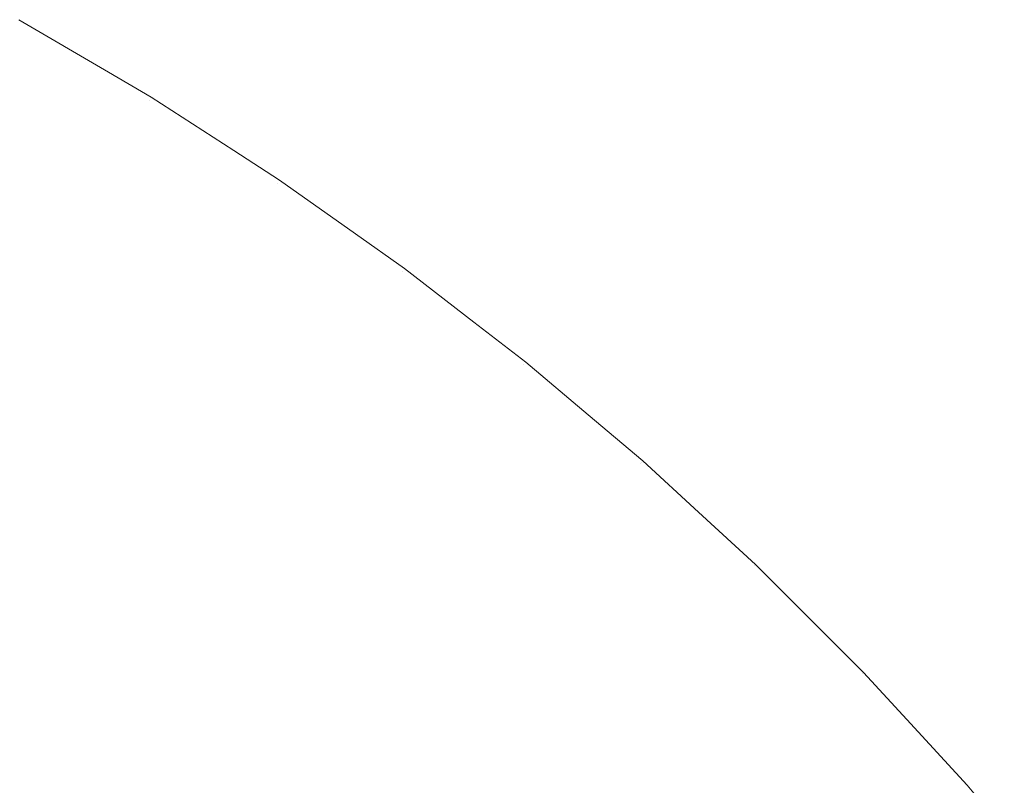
# Model space of a CAD drawing. Header units: centimetres. Extents: x -25.9 to 27.4, y -28.2 to -26.4.
# Tile 199 of 199: x 27.3202 to 27.3475, y -26.3939 to -26.3727. Entities that reach past the tile are written whole.
import ezdxf

# ---------------------------------------------------------------- set-up
doc = ezdxf.new("R2010")
doc.units = ezdxf.units.CM
doc.header["$LTSCALE"] = 2.54
doc.layers.add('Lucido design-1', color=7, linetype='Continuous')

# ---------------------------------------------------------------- blocks, each defined once
blk = doc.blocks.new('Gruppo-4-1')
at = {"color": 7, "linetype": 'Continuous', "lineweight": 9}
for points, invisible_edges in [([(27.320162, -26.372782, 539.815674), (27.323819, -26.374928, 539.815674), (27.32368, -26.375155, 539.811541), (27.320032, -26.373014, 539.811541)], 15), ([(27.320081, -26.372926, 540.427254), (27.323732, -26.375069, 540.427254), (27.323845, -26.374887, 540.423108), (27.320185, -26.37274, 540.423108)], 15), ([(27.323819, -26.374928, 539.815674), (27.320162, -26.372782, 539.815674), (27.320208, -26.372699, 539.820033), (27.32269, -26.374155, 539.820033)], 11), ([(27.32269, -26.374155, 540.420033), (27.320208, -26.372699, 540.420033), (27.320185, -26.37274, 540.423108), (27.323845, -26.374887, 540.423108)], 14), ([(27.320208, -26.372699, 540.420033), (27.32269, -26.374155, 540.420033), (27.32269, -26.374155, 539.820033), (27.320208, -26.372699, 539.820033)], 10), ([(27.320032, -26.373014, 539.811541), (27.32368, -26.375155, 539.811541), (27.323451, -26.375526, 539.807427), (27.319819, -26.373395, 539.807427)], 15), ([(27.319893, -26.373263, 540.43139), (27.32353, -26.375398, 540.43139), (27.323732, -26.375069, 540.427254), (27.320081, -26.372926, 540.427254)], 15), ([(27.319819, -26.373395, 539.807427), (27.323451, -26.375526, 539.807427), (27.323133, -26.376042, 539.803337), (27.319524, -26.373924, 539.803337)], 15), ([(27.31962, -26.373751, 540.435511), (27.323237, -26.375873, 540.435511), (27.32353, -26.375398, 540.43139), (27.319893, -26.373263, 540.43139)], 15), ([(27.319524, -26.373924, 539.803337), (27.323133, -26.376042, 539.803337), (27.322728, -26.376701, 539.79928), (27.319146, -26.374599, 539.79928)], 15), ([(27.319265, -26.374388, 540.439608), (27.322855, -26.376494, 540.439608), (27.323237, -26.375873, 540.435511), (27.31962, -26.373751, 540.435511)], 15), ([(27.323845, -26.374887, 540.423108), (27.323869, -26.374847, 540.420033), (27.32269, -26.374155, 540.420033)], 9), ([(27.323869, -26.374847, 539.820033), (27.32269, -26.374155, 539.820033), (27.32269, -26.374155, 540.420033), (27.323869, -26.374847, 540.420033)], 10), ([(27.32269, -26.374155, 539.820033), (27.323869, -26.374847, 539.820033), (27.323819, -26.374928, 539.815674)], 10), ([(27.318825, -26.375174, 540.443675), (27.322383, -26.377261, 540.443675), (27.322855, -26.376494, 540.439608), (27.319265, -26.374388, 540.439608)], 15), ([(27.319146, -26.374599, 539.79928), (27.322728, -26.376701, 539.79928), (27.322235, -26.377501, 539.795262), (27.318688, -26.37542, 539.795262)], 15), ([(27.32353, -26.375398, 540.43139), (27.327074, -26.377685, 540.43139), (27.32729, -26.377365, 540.427254), (27.323732, -26.375069, 540.427254)], 15), ([(27.323819, -26.374928, 539.815674), (27.327383, -26.377228, 539.815674), (27.327234, -26.377448, 539.811541), (27.32368, -26.375155, 539.811541)], 15), ([(27.323732, -26.375069, 540.427254), (27.32729, -26.377365, 540.427254), (27.32741, -26.377188, 540.423108), (27.323845, -26.374887, 540.423108)], 15), ([(27.327383, -26.377228, 539.815674), (27.323819, -26.374928, 539.815674), (27.323869, -26.374847, 539.820033), (27.326163, -26.376328, 539.820033)], 11), ([(27.326163, -26.376328, 540.420033), (27.323869, -26.374847, 540.420033), (27.323845, -26.374887, 540.423108), (27.32741, -26.377188, 540.423108)], 14), ([(27.323869, -26.374847, 540.420033), (27.326163, -26.376328, 540.420033), (27.326163, -26.376328, 539.820033), (27.323869, -26.374847, 539.820033)], 10), ([(27.318304, -26.376108, 540.447705), (27.321822, -26.378172, 540.447705), (27.322383, -26.377261, 540.443675), (27.318825, -26.375174, 540.443675)], 15), ([(27.32368, -26.375155, 539.811541), (27.327234, -26.377448, 539.811541), (27.326989, -26.37781, 539.807427), (27.323451, -26.375526, 539.807427)], 15), ([(27.318688, -26.37542, 539.795262), (27.322235, -26.377501, 539.795262), (27.321657, -26.378441, 539.791289), (27.31815, -26.376383, 539.791289)], 15), ([(27.323451, -26.375526, 539.807427), (27.326989, -26.37781, 539.807427), (27.32665, -26.378312, 539.803337), (27.323133, -26.376042, 539.803337)], 15), ([(27.323237, -26.375873, 540.435511), (27.326761, -26.378147, 540.435511), (27.327074, -26.377685, 540.43139), (27.32353, -26.375398, 540.43139)], 15), ([(27.322855, -26.376494, 540.439608), (27.326353, -26.378752, 540.439608), (27.326761, -26.378147, 540.435511), (27.323237, -26.375873, 540.435511)], 15), ([(27.3177, -26.377188, 540.45169), (27.321173, -26.379226, 540.45169), (27.321822, -26.378172, 540.447705), (27.318304, -26.376108, 540.447705)], 15), ([(27.323133, -26.376042, 539.803337), (27.32665, -26.378312, 539.803337), (27.326217, -26.378953, 539.79928), (27.322728, -26.376701, 539.79928)], 15), ([(27.31815, -26.376383, 539.791289), (27.321657, -26.378441, 539.791289), (27.320993, -26.379518, 539.787368), (27.317533, -26.377488, 539.787368)], 15), ([(27.32741, -26.377188, 540.423108), (27.327436, -26.377149, 540.420033), (27.326163, -26.376328, 540.420033)], 9), ([(27.327436, -26.377149, 539.820033), (27.326163, -26.376328, 539.820033), (27.326163, -26.376328, 540.420033), (27.327436, -26.377149, 540.420033)], 10), ([(27.326163, -26.376328, 539.820033), (27.327436, -26.377149, 539.820033), (27.327383, -26.377228, 539.815674)], 10), ([(27.322728, -26.376701, 539.79928), (27.326217, -26.378953, 539.79928), (27.325691, -26.379731, 539.795262), (27.322235, -26.377501, 539.795262)], 15), ([(27.322383, -26.377261, 540.443675), (27.325849, -26.379498, 540.443675), (27.326353, -26.378752, 540.439608), (27.322855, -26.376494, 540.439608)], 15), ([(27.317015, -26.378415, 540.455624), (27.320436, -26.380423, 540.455624), (27.321173, -26.379226, 540.45169), (27.3177, -26.377188, 540.45169)], 15), ([(27.321822, -26.378172, 540.447705), (27.325249, -26.380384, 540.447705), (27.325849, -26.379498, 540.443675), (27.322383, -26.377261, 540.443675)], 15), ([(27.327383, -26.377228, 539.815674), (27.330845, -26.379677, 539.815674), (27.330687, -26.379891, 539.811541), (27.327234, -26.377448, 539.811541)], 15), ([(27.32729, -26.377365, 540.427254), (27.330747, -26.37981, 540.427254), (27.330874, -26.379638, 540.423108), (27.32741, -26.377188, 540.423108)], 15), ([(27.330845, -26.379677, 539.815674), (27.327383, -26.377228, 539.815674), (27.327436, -26.377149, 539.820033), (27.329542, -26.378639, 539.820033)], 11), ([(27.329542, -26.378639, 540.420033), (27.327436, -26.377149, 540.420033), (27.32741, -26.377188, 540.423108), (27.330874, -26.379638, 540.423108)], 14), ([(27.327436, -26.377149, 540.420033), (27.329542, -26.378639, 540.420033), (27.329542, -26.378639, 539.820033), (27.327436, -26.377149, 539.820033)], 10), ([(27.317533, -26.377488, 539.787368), (27.320993, -26.379518, 539.787368), (27.320246, -26.380731, 539.783506), (27.316838, -26.378731, 539.783506)], 15), ([(27.322235, -26.377501, 539.795262), (27.325691, -26.379731, 539.795262), (27.325073, -26.380646, 539.791289), (27.321657, -26.378441, 539.791289)], 15), ([(27.327234, -26.377448, 539.811541), (27.330687, -26.379891, 539.811541), (27.330427, -26.380242, 539.807427), (27.326989, -26.37781, 539.807427)], 15), ([(27.327074, -26.377685, 540.43139), (27.330517, -26.38012, 540.43139), (27.330747, -26.37981, 540.427254), (27.32729, -26.377365, 540.427254)], 15), ([(27.326989, -26.37781, 539.807427), (27.330427, -26.380242, 539.807427), (27.330067, -26.380729, 539.803337), (27.32665, -26.378312, 539.803337)], 15), ([(27.326761, -26.378147, 540.435511), (27.330185, -26.380569, 540.435511), (27.330517, -26.38012, 540.43139), (27.327074, -26.377685, 540.43139)], 15), ([(27.321173, -26.379226, 540.45169), (27.324556, -26.38141, 540.45169), (27.325249, -26.380384, 540.447705), (27.321822, -26.378172, 540.447705)], 15), ([(27.32665, -26.378312, 539.803337), (27.330067, -26.380729, 539.803337), (27.329607, -26.381351, 539.79928), (27.326217, -26.378953, 539.79928)], 15), ([(27.326353, -26.378752, 540.439608), (27.329752, -26.381156, 540.439608), (27.330185, -26.380569, 540.435511), (27.326761, -26.378147, 540.435511)], 15), ([(27.31625, -26.379785, 540.459498), (27.319614, -26.381759, 540.459498), (27.320436, -26.380423, 540.455624), (27.317015, -26.378415, 540.455624)], 15), ([(27.321657, -26.378441, 539.791289), (27.325073, -26.380646, 539.791289), (27.324364, -26.381694, 539.787368), (27.320993, -26.379518, 539.787368)], 15), ([(27.316838, -26.378731, 539.783506), (27.320246, -26.380731, 539.783506), (27.319418, -26.382077, 539.77971), (27.316067, -26.380111, 539.77971)], 15), ([(27.325849, -26.379498, 540.443675), (27.329216, -26.38188, 540.443675), (27.329752, -26.381156, 540.439608), (27.326353, -26.378752, 540.439608)], 15), ([(27.330874, -26.379638, 540.423108), (27.330902, -26.3796, 540.420033), (27.329542, -26.378639, 540.420033)], 9), ([(27.330902, -26.3796, 539.820033), (27.329542, -26.378639, 539.820033), (27.329542, -26.378639, 540.420033), (27.330902, -26.3796, 540.420033)], 10), ([(27.329542, -26.378639, 539.820033), (27.330902, -26.3796, 539.820033), (27.330845, -26.379677, 539.815674)], 10), ([(27.326217, -26.378953, 539.79928), (27.329607, -26.381351, 539.79928), (27.329049, -26.382106, 539.795262), (27.325691, -26.379731, 539.795262)], 15), ([(27.320436, -26.380423, 540.455624), (27.32377, -26.382574, 540.455624), (27.324556, -26.38141, 540.45169), (27.321173, -26.379226, 540.45169)], 15), ([(27.320993, -26.379518, 539.787368), (27.324364, -26.381694, 539.787368), (27.323567, -26.382874, 539.783506), (27.320246, -26.380731, 539.783506)], 15), ([(27.325249, -26.380384, 540.447705), (27.32858, -26.38274, 540.447705), (27.329216, -26.38188, 540.443675), (27.325849, -26.379498, 540.443675)], 15), ([(27.330845, -26.379677, 539.815674), (27.334201, -26.38227, 539.815674), (27.334034, -26.382477, 539.811541), (27.330687, -26.379891, 539.811541)], 15), ([(27.330747, -26.37981, 540.427254), (27.334097, -26.3824, 540.427254), (27.334231, -26.382233, 540.423108), (27.330874, -26.379638, 540.423108)], 15), ([(27.334201, -26.38227, 539.815674), (27.330845, -26.379677, 539.815674), (27.330902, -26.3796, 539.820033), (27.332821, -26.381083, 539.820033)], 11), ([(27.332821, -26.381083, 540.420033), (27.330902, -26.3796, 540.420033), (27.330874, -26.379638, 540.423108), (27.334231, -26.382233, 540.423108)], 14), ([(27.330902, -26.3796, 540.420033), (27.332821, -26.381083, 540.420033), (27.332821, -26.381083, 539.820033), (27.330902, -26.3796, 539.820033)], 10), ([(27.325691, -26.379731, 539.795262), (27.329049, -26.382106, 539.795262), (27.328392, -26.382993, 539.791289), (27.325073, -26.380646, 539.791289)], 15), ([(27.330687, -26.379891, 539.811541), (27.334034, -26.382477, 539.811541), (27.333759, -26.382817, 539.807427), (27.330427, -26.380242, 539.807427)], 15), ([(27.330517, -26.38012, 540.43139), (27.333854, -26.3827, 540.43139), (27.334097, -26.3824, 540.427254), (27.330747, -26.37981, 540.427254)], 15), ([(27.330427, -26.380242, 539.807427), (27.333759, -26.382817, 539.807427), (27.333379, -26.383288, 539.803337), (27.330067, -26.380729, 539.803337)], 15), ([(27.330185, -26.380569, 540.435511), (27.333504, -26.383134, 540.435511), (27.333854, -26.3827, 540.43139), (27.330517, -26.38012, 540.43139)], 15), ([(27.319614, -26.381759, 540.459498), (27.322891, -26.383874, 540.459498), (27.32377, -26.382574, 540.455624), (27.320436, -26.380423, 540.455624)], 15), ([(27.324556, -26.38141, 540.45169), (27.327844, -26.383735, 540.45169), (27.32858, -26.38274, 540.447705), (27.325249, -26.380384, 540.447705)], 15), ([(27.320246, -26.380731, 539.783506), (27.323567, -26.382874, 539.783506), (27.322682, -26.384183, 539.77971), (27.319418, -26.382077, 539.77971)], 15), ([(27.325073, -26.380646, 539.791289), (27.328392, -26.382993, 539.791289), (27.32764, -26.384011, 539.787368), (27.324364, -26.381694, 539.787368)], 15), ([(27.330067, -26.380729, 539.803337), (27.333379, -26.383288, 539.803337), (27.332893, -26.38389, 539.79928), (27.329607, -26.381351, 539.79928)], 15), ([(27.329752, -26.381156, 540.439608), (27.333045, -26.383702, 540.439608), (27.333504, -26.383134, 540.435511), (27.330185, -26.380569, 540.435511)], 15), ([(27.334231, -26.382233, 540.423108), (27.334261, -26.382196, 540.420033), (27.332821, -26.381083, 540.420033)], 9), ([(27.334261, -26.382196, 539.820033), (27.332821, -26.381083, 539.820033), (27.332821, -26.381083, 540.420033), (27.334261, -26.382196, 540.420033)], 10), ([(27.332821, -26.381083, 539.820033), (27.334261, -26.382196, 539.820033), (27.334201, -26.38227, 539.815674)], 10), ([(27.329607, -26.381351, 539.79928), (27.332893, -26.38389, 539.79928), (27.332303, -26.384621, 539.795262), (27.329049, -26.382106, 539.795262)], 15), ([(27.329216, -26.38188, 540.443675), (27.33248, -26.384402, 540.443675), (27.333045, -26.383702, 540.439608), (27.329752, -26.381156, 540.439608)], 15), ([(27.32377, -26.382574, 540.455624), (27.327008, -26.384865, 540.455624), (27.327844, -26.383735, 540.45169), (27.324556, -26.38141, 540.45169)], 15), ([(27.318706, -26.383233, 540.463308), (27.321921, -26.385308, 540.463308), (27.322891, -26.383874, 540.459498), (27.319614, -26.381759, 540.459498)], 15), ([(27.324364, -26.381694, 539.787368), (27.32764, -26.384011, 539.787368), (27.326793, -26.385156, 539.783506), (27.323567, -26.382874, 539.783506)], 15), ([(27.32858, -26.38274, 540.447705), (27.331807, -26.385235, 540.447705), (27.33248, -26.384402, 540.443675), (27.329216, -26.38188, 540.443675)], 15), ([(27.319418, -26.382077, 539.77971), (27.322682, -26.384183, 539.77971), (27.321711, -26.38562, 539.775984), (27.318509, -26.383553, 539.775984)], 15), ([(27.329049, -26.382106, 539.795262), (27.332303, -26.384621, 539.795262), (27.331609, -26.38548, 539.791289), (27.328392, -26.382993, 539.791289)], 15), ([(27.333854, -26.3827, 540.43139), (27.337079, -26.385418, 540.43139), (27.337334, -26.385129, 540.427254), (27.334097, -26.3824, 540.427254)], 15), ([(27.334201, -26.38227, 539.815674), (27.337443, -26.385004, 539.815674), (27.337267, -26.385204, 539.811541), (27.334034, -26.382477, 539.811541)], 15), ([(27.334097, -26.3824, 540.427254), (27.337334, -26.385129, 540.427254), (27.337475, -26.384968, 540.423108), (27.334231, -26.382233, 540.423108)], 15), ([(27.337443, -26.385004, 539.815674), (27.334201, -26.38227, 539.815674), (27.334261, -26.382196, 539.820033), (27.335994, -26.383658, 539.820033)], 11), ([(27.335994, -26.383658, 540.420033), (27.334261, -26.382196, 540.420033), (27.334231, -26.382233, 540.423108), (27.337475, -26.384968, 540.423108)], 14), ([(27.334261, -26.382196, 540.420033), (27.335994, -26.383658, 540.420033), (27.335994, -26.383658, 539.820033), (27.334261, -26.382196, 539.820033)], 10), ([(27.322891, -26.383874, 540.459498), (27.326075, -26.386126, 540.459498), (27.327008, -26.384865, 540.455624), (27.32377, -26.382574, 540.455624)], 15), ([(27.333504, -26.383134, 540.435511), (27.33671, -26.385837, 540.435511), (27.337079, -26.385418, 540.43139), (27.333854, -26.3827, 540.43139)], 15), ([(27.334034, -26.382477, 539.811541), (27.337267, -26.385204, 539.811541), (27.336979, -26.385532, 539.807427), (27.333759, -26.382817, 539.807427)], 15), ([(27.323567, -26.382874, 539.783506), (27.326793, -26.385156, 539.783506), (27.325853, -26.386427, 539.77971), (27.322682, -26.384183, 539.77971)], 15), ([(27.328392, -26.382993, 539.791289), (27.331609, -26.38548, 539.791289), (27.330814, -26.386464, 539.787368), (27.32764, -26.384011, 539.787368)], 15), ([(27.327844, -26.383735, 540.45169), (27.33103, -26.386198, 540.45169), (27.331807, -26.385235, 540.447705), (27.32858, -26.38274, 540.447705)], 15), ([(27.333759, -26.382817, 539.807427), (27.336979, -26.385532, 539.807427), (27.336579, -26.385986, 539.803337), (27.333379, -26.383288, 539.803337)], 15), ([(27.317714, -26.384844, 540.467045), (27.320862, -26.386875, 540.467045), (27.321921, -26.385308, 540.463308), (27.318706, -26.383233, 540.463308)], 15), ([(27.333045, -26.383702, 540.439608), (27.336228, -26.386385, 540.439608), (27.33671, -26.385837, 540.435511), (27.333504, -26.383134, 540.435511)], 15), ([(27.333379, -26.383288, 539.803337), (27.336579, -26.385986, 539.803337), (27.336068, -26.386567, 539.79928), (27.332893, -26.38389, 539.79928)], 15), ([(27.318509, -26.383553, 539.775984), (27.321711, -26.38562, 539.775984), (27.320656, -26.387181, 539.772337), (27.317521, -26.385157, 539.772337)], 15), ([(27.327008, -26.384865, 540.455624), (27.330147, -26.387291, 540.455624), (27.33103, -26.386198, 540.45169), (27.327844, -26.383735, 540.45169)], 15), ([(27.33248, -26.384402, 540.443675), (27.335633, -26.387061, 540.443675), (27.336228, -26.386385, 540.439608), (27.333045, -26.383702, 540.439608)], 15), ([(27.337475, -26.384968, 540.423108), (27.337506, -26.384933, 540.420033), (27.335994, -26.383658, 540.420033)], 9), ([(27.337506, -26.384933, 539.820033), (27.335994, -26.383658, 539.820033), (27.335994, -26.383658, 540.420033), (27.337506, -26.384933, 540.420033)], 10), ([(27.335994, -26.383658, 539.820033), (27.337506, -26.384933, 539.820033), (27.337443, -26.385004, 539.815674)], 10), ([(27.321921, -26.385308, 540.463308), (27.325046, -26.387518, 540.463308), (27.326075, -26.386126, 540.459498), (27.322891, -26.383874, 540.459498)], 15), ([(27.32764, -26.384011, 539.787368), (27.330814, -26.386464, 539.787368), (27.32992, -26.387573, 539.783506), (27.326793, -26.385156, 539.783506)], 15), ([(27.332893, -26.38389, 539.79928), (27.336068, -26.386567, 539.79928), (27.335447, -26.387272, 539.795262), (27.332303, -26.384621, 539.795262)], 15), ([(27.322682, -26.384183, 539.77971), (27.325853, -26.386427, 539.77971), (27.324822, -26.387821, 539.775984), (27.321711, -26.38562, 539.775984)], 15), ([(27.332303, -26.384621, 539.795262), (27.335447, -26.387272, 539.795262), (27.334718, -26.388101, 539.791289), (27.331609, -26.38548, 539.791289)], 15), ([(27.331807, -26.385235, 540.447705), (27.334926, -26.387864, 540.447705), (27.335633, -26.387061, 540.443675), (27.33248, -26.384402, 540.443675)], 15), ([(27.31664, -26.386588, 540.470703), (27.319715, -26.388572, 540.470703), (27.320862, -26.386875, 540.467045), (27.317714, -26.384844, 540.467045)], 15), ([(27.326075, -26.386126, 540.459498), (27.329161, -26.388512, 540.459498), (27.330147, -26.387291, 540.455624), (27.327008, -26.384865, 540.455624)], 15), ([(27.317521, -26.385157, 539.772337), (27.320656, -26.387181, 539.772337), (27.319519, -26.388862, 539.768772), (27.316457, -26.386886, 539.768772)], 15), ([(27.326793, -26.385156, 539.783506), (27.32992, -26.387573, 539.783506), (27.328927, -26.388802, 539.77971), (27.325853, -26.386427, 539.77971)], 15), ([(27.337079, -26.385418, 540.43139), (27.340185, -26.388271, 540.43139), (27.340452, -26.387993, 540.427254), (27.337334, -26.385129, 540.427254)], 15), ([(27.337443, -26.385004, 539.815674), (27.340567, -26.387873, 539.815674), (27.340382, -26.388065, 539.811541), (27.337267, -26.385204, 539.811541)], 15), ([(27.337334, -26.385129, 540.427254), (27.340452, -26.387993, 540.427254), (27.3406, -26.387839, 540.423108), (27.337475, -26.384968, 540.423108)], 15), ([(27.337443, -26.385004, 539.815674), (27.337506, -26.384933, 539.820033), (27.339056, -26.386357, 539.820033)], 9), ([(27.339056, -26.386357, 539.820033), (27.340632, -26.387804, 539.820033), (27.340567, -26.387873, 539.815674), (27.337443, -26.385004, 539.815674)], 14), ([(27.339056, -26.386357, 540.420033), (27.337506, -26.384933, 540.420033), (27.337475, -26.384968, 540.423108)], 10), ([(27.337475, -26.384968, 540.423108), (27.3406, -26.387839, 540.423108), (27.340632, -26.387804, 540.420033), (27.339056, -26.386357, 540.420033)], 11), ([(27.337506, -26.384933, 540.420033), (27.339056, -26.386357, 540.420033), (27.339056, -26.386357, 539.820033), (27.337506, -26.384933, 539.820033)], 10), ([(27.320862, -26.386875, 540.467045), (27.323921, -26.389039, 540.467045), (27.325046, -26.387518, 540.463308), (27.321921, -26.385308, 540.463308)], 15), ([(27.33103, -26.386198, 540.45169), (27.334108, -26.388793, 540.45169), (27.334926, -26.387864, 540.447705), (27.331807, -26.385235, 540.447705)], 15), ([(27.33671, -26.385837, 540.435511), (27.339799, -26.388674, 540.435511), (27.340185, -26.388271, 540.43139), (27.337079, -26.385418, 540.43139)], 15), ([(27.337267, -26.385204, 539.811541), (27.340382, -26.388065, 539.811541), (27.34008, -26.38838, 539.807427), (27.336979, -26.385532, 539.807427)], 15), ([(27.321711, -26.38562, 539.775984), (27.324822, -26.387821, 539.775984), (27.323702, -26.389335, 539.772337), (27.320656, -26.387181, 539.772337)], 15), ([(27.331609, -26.38548, 539.791289), (27.334718, -26.388101, 539.791289), (27.333882, -26.389051, 539.787368), (27.330814, -26.386464, 539.787368)], 15), ([(27.336979, -26.385532, 539.807427), (27.34008, -26.38838, 539.807427), (27.339661, -26.388818, 539.803337), (27.336579, -26.385986, 539.803337)], 15), ([(27.336579, -26.385986, 539.803337), (27.339661, -26.388818, 539.803337), (27.339126, -26.389376, 539.79928), (27.336068, -26.386567, 539.79928)], 15), ([(27.336228, -26.386385, 540.439608), (27.339294, -26.389201, 540.439608), (27.339799, -26.388674, 540.435511), (27.33671, -26.385837, 540.435511)], 15), ([(27.325046, -26.387518, 540.463308), (27.328074, -26.389859, 540.463308), (27.329161, -26.388512, 540.459498), (27.326075, -26.386126, 540.459498)], 15), ([(27.330147, -26.387291, 540.455624), (27.33318, -26.389848, 540.455624), (27.334108, -26.388793, 540.45169), (27.33103, -26.386198, 540.45169)], 15), ([(27.325853, -26.386427, 539.77971), (27.328927, -26.388802, 539.77971), (27.327837, -26.390151, 539.775984), (27.324822, -26.387821, 539.775984)], 15), ([(27.330814, -26.386464, 539.787368), (27.333882, -26.389051, 539.787368), (27.332941, -26.39012, 539.783506), (27.32992, -26.387573, 539.783506)], 15), ([(27.335633, -26.387061, 540.443675), (27.338671, -26.389851, 540.443675), (27.339294, -26.389201, 540.439608), (27.336228, -26.386385, 540.439608)], 15), ([(27.340632, -26.387804, 539.820033), (27.339056, -26.386357, 539.820033), (27.339056, -26.386357, 540.420033), (27.340632, -26.387804, 540.420033)], 10), ([(27.336068, -26.386567, 539.79928), (27.339126, -26.389376, 539.79928), (27.338476, -26.390055, 539.795262), (27.335447, -26.387272, 539.795262)], 15), ([(27.319715, -26.388572, 540.470703), (27.322703, -26.390685, 540.470703), (27.323921, -26.389039, 540.467045), (27.320862, -26.386875, 540.467045)], 15), ([(27.334926, -26.387864, 540.447705), (27.337931, -26.390624, 540.447705), (27.338671, -26.389851, 540.443675), (27.335633, -26.387061, 540.443675)], 15), ([(27.320656, -26.387181, 539.772337), (27.323702, -26.389335, 539.772337), (27.322495, -26.390967, 539.768772), (27.319519, -26.388862, 539.768772)], 15), ([(27.329161, -26.388512, 540.459498), (27.332143, -26.391026, 540.459498), (27.33318, -26.389848, 540.455624), (27.330147, -26.387291, 540.455624)], 15), ([(27.335447, -26.387272, 539.795262), (27.338476, -26.390055, 539.795262), (27.337712, -26.390851, 539.791289), (27.334718, -26.388101, 539.791289)], 15), ([(27.323921, -26.389039, 540.467045), (27.326886, -26.39133, 540.467045), (27.328074, -26.389859, 540.463308), (27.325046, -26.387518, 540.463308)], 15), ([(27.32992, -26.387573, 539.783506), (27.332941, -26.39012, 539.783506), (27.331897, -26.391306, 539.77971), (27.328927, -26.388802, 539.77971)], 15), ([(27.324822, -26.387821, 539.775984), (27.327837, -26.390151, 539.775984), (27.326654, -26.391617, 539.772337), (27.323702, -26.389335, 539.772337)], 15), ([(27.334108, -26.388793, 540.45169), (27.337074, -26.391517, 540.45169), (27.337931, -26.390624, 540.447705), (27.334926, -26.387864, 540.447705)], 15), ([(27.340567, -26.387873, 539.815674), (27.343566, -26.390872, 539.815674), (27.343373, -26.391056, 539.811541), (27.340382, -26.388065, 539.811541)], 15), ([(27.340452, -26.387993, 540.427254), (27.343446, -26.390987, 540.427254), (27.3436, -26.390839, 540.423108), (27.3406, -26.387839, 540.423108)], 15), ([(27.340567, -26.387873, 539.815674), (27.340632, -26.387804, 539.820033), (27.342004, -26.389176, 539.820033)], 9), ([(27.342004, -26.389176, 539.820033), (27.343634, -26.390806, 539.820033), (27.343566, -26.390872, 539.815674), (27.340567, -26.387873, 539.815674)], 14), ([(27.342004, -26.389176, 540.420033), (27.340632, -26.387804, 540.420033), (27.3406, -26.387839, 540.423108)], 10), ([(27.3406, -26.387839, 540.423108), (27.3436, -26.390839, 540.423108), (27.343634, -26.390806, 540.420033), (27.342004, -26.389176, 540.420033)], 11), ([(27.340632, -26.387804, 540.420033), (27.342004, -26.389176, 540.420033), (27.342004, -26.389176, 539.820033), (27.340632, -26.387804, 539.820033)], 10), ([(27.334718, -26.388101, 539.791289), (27.337712, -26.390851, 539.791289), (27.336837, -26.391765, 539.787368), (27.333882, -26.389051, 539.787368)], 15), ([(27.340382, -26.388065, 539.811541), (27.343373, -26.391056, 539.811541), (27.343058, -26.391358, 539.807427), (27.34008, -26.38838, 539.807427)], 15), ([(27.340185, -26.388271, 540.43139), (27.343167, -26.391254, 540.43139), (27.343446, -26.390987, 540.427254), (27.340452, -26.387993, 540.427254)], 15), ([(27.34008, -26.38838, 539.807427), (27.343058, -26.391358, 539.807427), (27.342621, -26.391777, 539.803337), (27.339661, -26.388818, 539.803337)], 15), ([(27.339799, -26.388674, 540.435511), (27.342764, -26.39164, 540.435511), (27.343167, -26.391254, 540.43139), (27.340185, -26.388271, 540.43139)], 15), ([(27.318482, -26.390396, 540.474275), (27.321394, -26.392456, 540.474275), (27.322703, -26.390685, 540.470703), (27.319715, -26.388572, 540.470703)], 15), ([(27.328074, -26.389859, 540.463308), (27.331, -26.392326, 540.463308), (27.332143, -26.391026, 540.459498), (27.329161, -26.388512, 540.459498)], 15), ([(27.339294, -26.389201, 540.439608), (27.342237, -26.392145, 540.439608), (27.342764, -26.39164, 540.435511), (27.339799, -26.388674, 540.435511)], 15), ([(27.319519, -26.388862, 539.768772), (27.322495, -26.390967, 539.768772), (27.321203, -26.392714, 539.765297), (27.318303, -26.390662, 539.765297)], 15), ([(27.328927, -26.388802, 539.77971), (27.331897, -26.391306, 539.77971), (27.330751, -26.392608, 539.775984), (27.327837, -26.390151, 539.775984)], 15), ([(27.33318, -26.389848, 540.455624), (27.336102, -26.392532, 540.455624), (27.337074, -26.391517, 540.45169), (27.334108, -26.388793, 540.45169)], 15), ([(27.339661, -26.388818, 539.803337), (27.342621, -26.391777, 539.803337), (27.342062, -26.392313, 539.79928), (27.339126, -26.389376, 539.79928)], 15), ([(27.322703, -26.390685, 540.470703), (27.325599, -26.392924, 540.470703), (27.326886, -26.39133, 540.467045), (27.323921, -26.389039, 540.467045)], 15), ([(27.333882, -26.389051, 539.787368), (27.336837, -26.391765, 539.787368), (27.335851, -26.392793, 539.783506), (27.332941, -26.39012, 539.783506)], 15), ([(27.338671, -26.389851, 540.443675), (27.341588, -26.392768, 540.443675), (27.342237, -26.392145, 540.439608), (27.339294, -26.389201, 540.439608)], 15), ([(27.343634, -26.390806, 539.820033), (27.342004, -26.389176, 539.820033), (27.342004, -26.389176, 540.420033), (27.343634, -26.390806, 540.420033)], 10), ([(27.323702, -26.389335, 539.772337), (27.326654, -26.391617, 539.772337), (27.325379, -26.393196, 539.768772), (27.322495, -26.390967, 539.768772)], 15), ([(27.339126, -26.389376, 539.79928), (27.342062, -26.392313, 539.79928), (27.341384, -26.392963, 539.795262), (27.338476, -26.390055, 539.795262)], 15), ([(27.326886, -26.39133, 540.467045), (27.32975, -26.393745, 540.467045), (27.331, -26.392326, 540.463308), (27.328074, -26.389859, 540.463308)], 15), ([(27.332143, -26.391026, 540.459498), (27.335016, -26.393664, 540.459498), (27.336102, -26.392532, 540.455624), (27.33318, -26.389848, 540.455624)], 15), ([(27.338476, -26.390055, 539.795262), (27.341384, -26.392963, 539.795262), (27.340587, -26.393726, 539.791289), (27.337712, -26.390851, 539.791289)], 15), ([(27.337931, -26.390624, 540.447705), (27.340815, -26.393508, 540.447705), (27.341588, -26.392768, 540.443675), (27.338671, -26.389851, 540.443675)], 15), ([(27.327837, -26.390151, 539.775984), (27.330751, -26.392608, 539.775984), (27.329507, -26.394022, 539.772337), (27.326654, -26.391617, 539.772337)], 15), ([(27.332941, -26.39012, 539.783506), (27.335851, -26.392793, 539.783506), (27.334758, -26.393934, 539.77971), (27.331897, -26.391306, 539.77971)], 15), ([(27.317165, -26.392345, 540.477756), (27.319996, -26.394347, 540.477756), (27.321394, -26.392456, 540.474275), (27.318482, -26.390396, 540.474275)], 15), ([(27.337074, -26.391517, 540.45169), (27.339921, -26.394365, 540.45169), (27.340815, -26.393508, 540.447705), (27.337931, -26.390624, 540.447705)], 15), ([(27.318303, -26.390662, 539.765297), (27.321203, -26.392714, 539.765297), (27.319829, -26.394572, 539.761917), (27.317009, -26.392577, 539.761917)], 15), ([(27.321394, -26.392456, 540.474275), (27.324216, -26.394637, 540.474275), (27.325599, -26.392924, 540.470703), (27.322703, -26.390685, 540.470703)], 15), ([(27.337712, -26.390851, 539.791289), (27.340587, -26.393726, 539.791289), (27.339674, -26.394602, 539.787368), (27.336837, -26.391765, 539.787368)], 15), ([(27.343566, -26.390872, 539.815674), (27.346434, -26.393995, 539.815674), (27.346235, -26.394171, 539.811541), (27.343373, -26.391056, 539.811541)], 15), ([(27.343446, -26.390987, 540.427254), (27.34631, -26.394105, 540.427254), (27.34647, -26.393964, 540.423108), (27.3436, -26.390839, 540.423108)], 15), ([(27.343566, -26.390872, 539.815674), (27.343634, -26.390806, 539.820033), (27.344831, -26.392109, 539.820033)], 9), ([(27.344831, -26.392109, 539.820033), (27.346506, -26.393933, 539.820033), (27.346434, -26.393995, 539.815674), (27.343566, -26.390872, 539.815674)], 14), ([(27.344831, -26.392109, 540.420033), (27.343634, -26.390806, 540.420033), (27.3436, -26.390839, 540.423108)], 10), ([(27.3436, -26.390839, 540.423108), (27.34647, -26.393964, 540.423108), (27.346506, -26.393933, 540.420033), (27.344831, -26.392109, 540.420033)], 11), ([(27.343634, -26.390806, 540.420033), (27.344831, -26.392109, 540.420033), (27.344831, -26.392109, 539.820033), (27.343634, -26.390806, 539.820033)], 10), ([(27.322495, -26.390967, 539.768772), (27.325379, -26.393196, 539.768772), (27.324014, -26.394886, 539.765297), (27.321203, -26.392714, 539.765297)], 15), ([(27.331, -26.392326, 540.463308), (27.333818, -26.394914, 540.463308), (27.335016, -26.393664, 540.459498), (27.332143, -26.391026, 540.459498)], 15), ([(27.343373, -26.391056, 539.811541), (27.346235, -26.394171, 539.811541), (27.345907, -26.39446, 539.807427), (27.343058, -26.391358, 539.807427)], 15), ([(27.343167, -26.391254, 540.43139), (27.34602, -26.39436, 540.43139), (27.34631, -26.394105, 540.427254), (27.343446, -26.390987, 540.427254)], 15), ([(27.325599, -26.392924, 540.470703), (27.328397, -26.395283, 540.470703), (27.32975, -26.393745, 540.467045), (27.326886, -26.39133, 540.467045)], 15), ([(27.331897, -26.391306, 539.77971), (27.334758, -26.393934, 539.77971), (27.333558, -26.395186, 539.775984), (27.330751, -26.392608, 539.775984)], 15), ([(27.343058, -26.391358, 539.807427), (27.345907, -26.39446, 539.807427), (27.345452, -26.39486, 539.803337), (27.342621, -26.391777, 539.803337)], 15), ([(27.342764, -26.39164, 540.435511), (27.345601, -26.394729, 540.435511), (27.34602, -26.39436, 540.43139), (27.343167, -26.391254, 540.43139)], 15), ([(27.326654, -26.391617, 539.772337), (27.329507, -26.394022, 539.772337), (27.328166, -26.395546, 539.768772), (27.325379, -26.393196, 539.768772)], 15), ([(27.336102, -26.392532, 540.455624), (27.338907, -26.395337, 540.455624), (27.339921, -26.394365, 540.45169), (27.337074, -26.391517, 540.45169)], 15), ([(27.342237, -26.392145, 540.439608), (27.345054, -26.395211, 540.439608), (27.345601, -26.394729, 540.435511), (27.342764, -26.39164, 540.435511)], 15), ([(27.336837, -26.391765, 539.787368), (27.339674, -26.394602, 539.787368), (27.338646, -26.395587, 539.783506), (27.335851, -26.392793, 539.783506)], 15), ([(27.342621, -26.391777, 539.803337), (27.345452, -26.39486, 539.803337), (27.344871, -26.395371, 539.79928), (27.342062, -26.392313, 539.79928)], 15), ([(27.341588, -26.392768, 540.443675), (27.344378, -26.395805, 540.443675), (27.345054, -26.395211, 540.439608), (27.342237, -26.392145, 540.439608)], 15), ([(27.346506, -26.393933, 539.820033), (27.344831, -26.392109, 539.820033), (27.344831, -26.392109, 540.420033), (27.346506, -26.393933, 540.420033)], 10), ([(27.319996, -26.394347, 540.477756), (27.322738, -26.396467, 540.477756), (27.324216, -26.394637, 540.474275), (27.321394, -26.392456, 540.474275)], 15), ([(27.32975, -26.393745, 540.467045), (27.332509, -26.39628, 540.467045), (27.333818, -26.394914, 540.463308), (27.331, -26.392326, 540.463308)], 15), ([(27.335016, -26.393664, 540.459498), (27.337774, -26.396422, 540.459498), (27.338907, -26.395337, 540.455624), (27.336102, -26.392532, 540.455624)], 15), ([(27.342062, -26.392313, 539.79928), (27.344871, -26.395371, 539.79928), (27.344166, -26.395992, 539.795262), (27.341384, -26.392963, 539.795262)], 15), ([(27.321203, -26.392714, 539.765297), (27.324014, -26.394886, 539.765297), (27.322562, -26.396684, 539.761917), (27.319829, -26.394572, 539.761917)], 15), ([(27.330751, -26.392608, 539.775984), (27.333558, -26.395186, 539.775984), (27.332255, -26.396546, 539.772337), (27.329507, -26.394022, 539.772337)], 15), ([(27.335851, -26.392793, 539.783506), (27.338646, -26.395587, 539.783506), (27.337504, -26.396681, 539.77971), (27.334758, -26.393934, 539.77971)], 15), ([(27.340815, -26.393508, 540.447705), (27.343575, -26.396512, 540.447705), (27.344378, -26.395805, 540.443675), (27.341588, -26.392768, 540.443675)], 15), ([(27.324216, -26.394637, 540.474275), (27.326942, -26.396935, 540.474275), (27.328397, -26.395283, 540.470703), (27.325599, -26.392924, 540.470703)], 15), ([(27.341384, -26.392963, 539.795262), (27.344166, -26.395992, 539.795262), (27.343338, -26.396721, 539.791289), (27.340587, -26.393726, 539.791289)], 15), ([(27.325379, -26.393196, 539.768772), (27.328166, -26.395546, 539.768772), (27.32673, -26.397176, 539.765297), (27.324014, -26.394886, 539.765297)], 15), ([(27.339921, -26.394365, 540.45169), (27.342645, -26.39733, 540.45169), (27.343575, -26.396512, 540.447705), (27.340815, -26.393508, 540.447705)], 15), ([(27.328397, -26.395283, 540.470703), (27.331092, -26.397758, 540.470703), (27.332509, -26.39628, 540.467045), (27.32975, -26.393745, 540.467045)], 15), ([(27.333818, -26.394914, 540.463308), (27.336524, -26.397621, 540.463308), (27.337774, -26.396422, 540.459498), (27.335016, -26.393664, 540.459498)], 15), ([(27.340587, -26.393726, 539.791289), (27.343338, -26.396721, 539.791289), (27.342388, -26.397557, 539.787368), (27.339674, -26.394602, 539.787368)], 15), ([(27.346506, -26.393933, 540.420033), (27.347535, -26.395153, 540.420033), (27.347535, -26.395153, 539.820033), (27.346506, -26.393933, 539.820033)], 10)]:
    blk.add_3dface(points, dxfattribs=dict(at, invisible_edges=invisible_edges))

msp = doc.modelspace()

# ---------------------------------------------------------------- block references
at = {"layer": 'Lucido design-1', "color": 7}
msp.add_blockref('Gruppo-4-1', (0, 0), dxfattribs=at)

doc.saveas('drawing.dxf')
